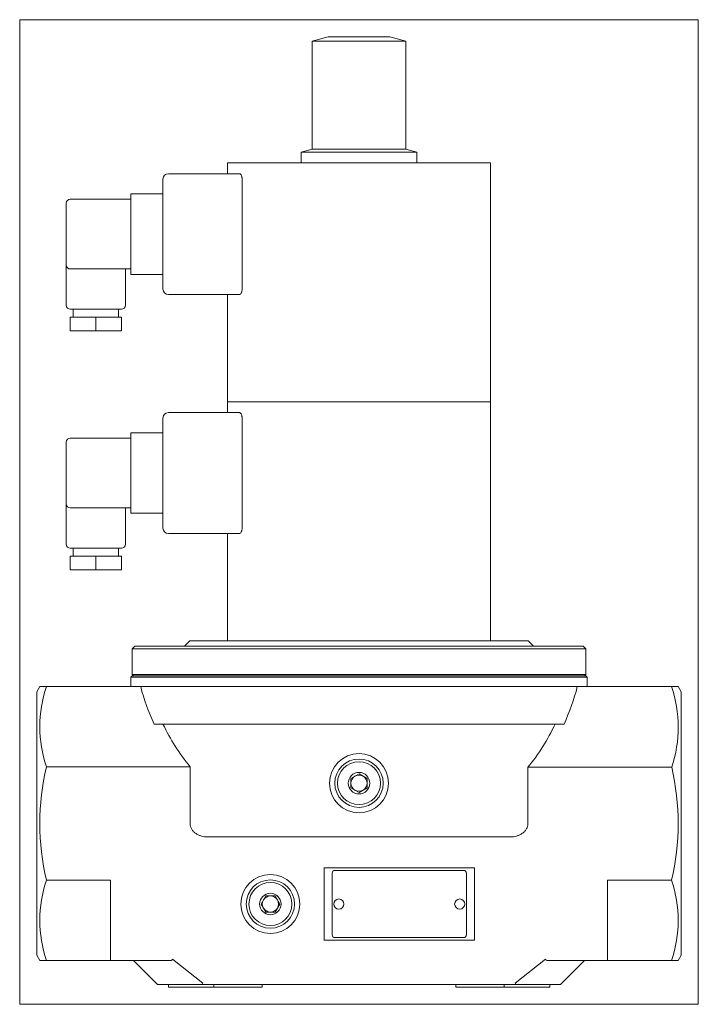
# Model space of a CAD drawing. Extents: x 25 to 278, y 26 to 393.
import ezdxf
from ezdxf.xclip import XClip

# ---------------------------------------------------------------- set-up
doc = ezdxf.new("R2010")
doc.units = 0
doc.header["$LTSCALE"] = 25.4
doc.header["$MEASUREMENT"] = 0
doc.header["$XCLIPFRAME"] = 2
doc.layers.get('0').update_dxf_attribs({"linetype": 'CONTINUOUS'})
for name, color, linetype in [('CEWKA_40-65', 7, 'CONTINUOUS'), ('DV1_DOMYŚLNE', 7, 'CONTINUOUS'), ('K-006GOT_', 7, 'CONTINUOUS'), ('T-026', 7, 'CONTINUOUS'), ('WA_031_01_00_010', 7, 'CONTINUOUS'), ('WA_053_01_00_001', 7, 'CONTINUOUS'), ('WA_053_01_01B_G_', 7, 'CONTINUOUS'), ('WA_148_01_00_005', 7, 'CONTINUOUS')]:
    doc.layers.add(name, color=color, linetype=linetype)

# ---------------------------------------------------------------- blocks, each defined once
blk = doc.blocks.new('SE1')
at = {"layer": 'CEWKA_40-65', "color": 7, "linetype": 'CONTINUOUS', "lineweight": 0}
for p, q in [((102.35, 339.26), (200.35, 339.26)), ((102.35, 339.26), (102.35, 335.26)), ((200.35, 250.26), (200.35, 339.26)), ((80.35, 335.26), (106.84, 335.26)), ((78.35, 292.26), (78.35, 333.26)), ((107.82, 333.26), (107.82, 292.26)), ((66.35, 325.76), (66.35, 327.76)), ((66.35, 327.76), (78.35, 327.76)), ((42.35, 301.26), (42.35, 324.26)), ((43.85, 325.76), (66.35, 325.76)), ((66.35, 299.76), (66.35, 325.76)), ((42.35, 301.26), (42.35, 286.26)), ((66.35, 299.76), (43.85, 299.76)), ((64.35, 286.26), (64.35, 299.76)), ((66.35, 297.76), (66.35, 299.76)), ((78.35, 297.76), (66.35, 297.76)), ((106.84, 290.26), (80.35, 290.26)), ((102.35, 290.26), (102.35, 250.26)), ((43.85, 284.76), (62.85, 284.76)), ((44.85, 284.76), (44.85, 281.76)), ((61.85, 281.76), (61.85, 284.76)), ((43.85, 276.76), (43.85, 281.76)), ((53.35, 281.76), (43.85, 281.76)), ((62.85, 281.76), (53.35, 281.76)), ((53.35, 276.76), (53.35, 281.76)), ((62.85, 276.76), (62.85, 281.76)), ((53.35, 276.76), (43.85, 276.76)), ((62.85, 276.76), (53.35, 276.76)), ((102.35, 250.26), (200.35, 250.26)), ((102.35, 250.26), (102.35, 246.26)), ((102.35, 250.26), (200.35, 250.26)), ((200.35, 161.26), (200.35, 250.26)), ((80.35, 246.26), (106.84, 246.26)), ((78.35, 203.26), (78.35, 244.26)), ((107.82, 244.26), (107.82, 203.26)), ((66.35, 236.76), (66.35, 238.76)), ((66.35, 238.76), (78.35, 238.76)), ((42.35, 212.26), (42.35, 235.26)), ((43.85, 236.76), (66.35, 236.76)), ((66.35, 210.76), (66.35, 236.76)), ((42.35, 212.26), (42.35, 197.26)), ((66.35, 210.76), (43.85, 210.76)), ((64.35, 197.26), (64.35, 210.76)), ((66.35, 208.76), (66.35, 210.76)), ((78.35, 208.76), (66.35, 208.76)), ((106.84, 201.26), (80.35, 201.26)), ((102.35, 201.26), (102.35, 161.26)), ((43.85, 195.76), (62.85, 195.76)), ((44.85, 195.76), (44.85, 192.76)), ((61.85, 192.76), (61.85, 195.76)), ((43.85, 187.76), (43.85, 192.76)), ((53.35, 192.76), (43.85, 192.76)), ((62.85, 192.76), (53.35, 192.76)), ((53.35, 187.76), (53.35, 192.76)), ((62.85, 187.76), (62.85, 192.76)), ((53.35, 187.76), (43.85, 187.76)), ((62.85, 187.76), (53.35, 187.76))]:
    blk.add_line(p, q, dxfattribs=at)
for centre, radius, start, end in [((80.35, 333.26), 2, 90, 180), ((43.85, 324.26), 1.5, 90, 180), ((43.85, 301.26), 1.5, 180, 270), ((80.35, 292.26), 2, 180, 270), ((43.85, 286.26), 1.5, 180, 270), ((62.85, 286.26), 1.5, 270, 360), ((80.35, 244.26), 2, 90, 180), ((43.85, 235.26), 1.5, 90, 180), ((43.85, 212.26), 1.5, 180, 270), ((80.35, 203.26), 2, 180, 270), ((43.85, 197.26), 1.5, 180, 270), ((62.85, 197.26), 1.5, 270, 360)]:
    blk.add_arc(centre, radius, start, end, dxfattribs=at)
for points, knots in [([(107.82, 333.26), (107.82, 333.4), (107.81, 333.53), (107.78, 333.8), (107.76, 333.93), (107.68, 334.3), (107.6, 334.53), (107.46, 334.79), (107.41, 334.87), (107.3, 335.01), (107.25, 335.07), (107.13, 335.16), (107.08, 335.2), (106.96, 335.24), (106.9, 335.26), (106.84, 335.26)], [0, 0, 0, 0, 0.125, 0.125, 0.25, 0.25, 0.5, 0.5, 0.625, 0.625, 0.75, 0.75, 0.875, 0.875, 1, 1, 1, 1]), ([(106.84, 290.26), (106.96, 290.26), (107.08, 290.3), (107.3, 290.49), (107.41, 290.63), (107.55, 290.9), (107.59, 291), (107.67, 291.21), (107.71, 291.33), (107.76, 291.58), (107.78, 291.71), (107.81, 291.98), (107.82, 292.12), (107.82, 292.26)], [0, 0, 0, 0, 0.25, 0.25, 0.5, 0.5, 0.625, 0.625, 0.75, 0.75, 0.875, 0.875, 1, 1, 1, 1]), ([(107.82, 244.26), (107.82, 244.4), (107.81, 244.53), (107.78, 244.8), (107.76, 244.93), (107.68, 245.3), (107.6, 245.53), (107.46, 245.79), (107.41, 245.87), (107.3, 246.01), (107.25, 246.07), (107.13, 246.16), (107.08, 246.2), (106.96, 246.24), (106.9, 246.26), (106.84, 246.26)], [0, 0, 0, 0, 0.125, 0.125, 0.25, 0.25, 0.5, 0.5, 0.625, 0.625, 0.75, 0.75, 0.875, 0.875, 1, 1, 1, 1]), ([(106.84, 201.26), (106.96, 201.26), (107.08, 201.3), (107.3, 201.49), (107.41, 201.63), (107.55, 201.9), (107.59, 202), (107.67, 202.21), (107.71, 202.33), (107.76, 202.58), (107.78, 202.71), (107.81, 202.98), (107.82, 203.12), (107.82, 203.26)], [0, 0, 0, 0, 0.25, 0.25, 0.5, 0.5, 0.625, 0.625, 0.75, 0.75, 0.875, 0.875, 1, 1, 1, 1])]:
    blk.add_open_spline(points, degree=3, knots=knots, dxfattribs=at)
at = {"layer": 'DV1_DOMYŚLNE', "color": 7, "linetype": 'CONTINUOUS', "lineweight": 0}
for p, q in [((81.91, 42.68), (93.23, 33.8)), ((220.79, 42.68), (209.46, 33.8))]:
    blk.add_line(p, q, dxfattribs=at)
at = {"layer": 'K-006GOT_', "color": 7, "linetype": 'CONTINUOUS', "lineweight": 0}
for centre in [(143.85, 63.26), (188.85, 63.26)]:
    blk.add_circle(centre, 1.89, dxfattribs=at)
at = {"layer": 'T-026', "color": 7, "linetype": 'CONTINUOUS', "lineweight": 0}
for p, q in [((141.35, 74.76), (141.35, 51.76)), ((190.35, 75.76), (142.35, 75.76)), ((191.35, 51.76), (191.35, 74.76)), ((142.35, 50.76), (190.35, 50.76))]:
    blk.add_line(p, q, dxfattribs=at)
for centre, start, end in [((142.35, 74.76), 90, 180), ((190.35, 74.76), 0, 90), ((142.35, 51.76), 180, 270), ((190.35, 51.76), 270, 360)]:
    blk.add_arc(centre, 1, start, end, dxfattribs=at)
at = {"layer": 'WA_031_01_00_010', "color": 7, "linetype": 'CONTINUOUS', "lineweight": 0}
for p, q in [((148.35, 109.99), (151.35, 111.72)), ((151.35, 111.72), (154.35, 109.99)), ((148.35, 106.52), (148.35, 109.99)), ((151.35, 104.79), (148.35, 106.52)), ((154.35, 106.52), (151.35, 104.79)), ((154.35, 109.99), (154.35, 106.52)), ((114.88, 63.26), (116.62, 66.26)), ((116.62, 66.26), (120.08, 66.26)), ((120.08, 66.26), (121.81, 63.26)), ((116.62, 60.26), (114.88, 63.26)), ((121.81, 63.26), (120.08, 60.26)), ((120.08, 60.26), (116.62, 60.26))]:
    blk.add_line(p, q, dxfattribs=at)
for centre, radius in [((151.35, 108.26), 9), ((151.35, 108.26), 8), ((151.35, 108.26), 4), ((118.35, 63.26), 9), ((118.35, 63.26), 8), ((118.35, 63.26), 4)]:
    blk.add_circle(centre, radius, dxfattribs=at)
for centre, start, end in [((151.35, 108.26), 120, 180), ((151.35, 108.26), 60, 120), ((151.35, 108.26), 0, 60), ((151.35, 108.26), 180, 240), ((151.35, 108.26), 300, 360), ((151.35, 108.26), 240, 300), ((118.35, 63.26), 90, 150), ((118.35, 63.26), 30, 90), ((118.35, 63.26), 150, 210), ((118.35, 63.26), 330, 30), ((118.35, 63.26), 210, 270), ((118.35, 63.26), 270, 330)]:
    blk.add_arc(centre, 3, start, end, dxfattribs=at)
at = {"layer": 'WA_053_01_00_001', "color": 7, "linetype": 'CONTINUOUS', "lineweight": 0}
for p, q in [((67.85, 159.26), (66.85, 158.26)), ((66.85, 158.26), (235.85, 158.26)), ((66.85, 158.26), (66.85, 148.76)), ((234.85, 159.26), (67.85, 159.26)), ((88.35, 161.26), (86.35, 159.26)), ((214.35, 161.26), (88.35, 161.26)), ((216.35, 159.26), (214.35, 161.26)), ((235.85, 158.26), (234.85, 159.26)), ((235.85, 148.76), (235.85, 158.26)), ((235.85, 148.76), (66.85, 148.76)), ((66.85, 148.76), (67.35, 148.26)), ((235.35, 148.26), (235.85, 148.76))]:
    blk.add_line(p, q, dxfattribs=at)
at = {"layer": 'WA_053_01_01B_G_', "color": 7, "linetype": 'CONTINUOUS', "lineweight": 0}
for p, q in [((66.85, 148.26), (66.35, 147.76)), ((66.35, 147.76), (66.35, 144.26)), ((66.35, 147.76), (236.35, 147.76)), ((235.85, 148.26), (66.85, 148.26)), ((236.35, 147.76), (235.85, 148.26)), ((236.35, 144.26), (236.35, 147.76)), ((32.5, 144.26), (31.35, 142.26)), ((34.93, 144.26), (32.5, 144.26)), ((69.02, 144.26), (34.93, 144.26)), ((69.02, 144.26), (233.68, 144.26)), ((233.68, 144.26), (267.77, 144.26)), ((267.77, 144.26), (270.19, 144.26)), ((271.35, 142.26), (270.19, 144.26)), ((31.35, 142.26), (31.35, 44.26)), ((271.35, 142.26), (271.35, 44.26)), ((75.05, 130.26), (227.7, 130.26)), ((88.42, 114.38), (34.93, 114.38)), ((88.42, 114.38), (88.42, 93.26)), ((214.28, 114.17), (267.81, 114.17)), ((214.28, 93.26), (214.28, 114.17)), ((207.7, 88.26), (95, 88.26)), ((138.35, 49.76), (138.35, 76.76)), ((138.35, 76.76), (194.35, 76.76)), ((194.35, 76.76), (194.35, 49.76)), ((58.85, 72.13), (34.93, 72.13)), ((58.85, 47.26), (58.85, 72.13)), ((243.85, 72.13), (267.77, 72.13)), ((243.85, 47.26), (243.85, 72.13)), ((194.35, 49.76), (138.35, 49.76)), ((31.35, 44.26), (32.5, 42.26)), ((58.85, 42.26), (58.85, 47.26)), ((243.85, 47.26), (243.85, 42.26)), ((270.19, 42.26), (271.35, 44.26)), ((34.93, 42.26), (32.5, 42.26)), ((58.85, 42.26), (34.93, 42.26)), ((81.06, 42.26), (58.85, 42.26)), ((67.35, 42.26), (76.35, 33.26)), ((243.85, 42.26), (221.63, 42.26)), ((226.35, 33.26), (235.35, 42.26)), ((243.85, 42.26), (267.77, 42.26)), ((267.77, 42.26), (270.19, 42.26)), ((76.35, 33.26), (92.11, 33.26)), ((80.35, 33.26), (80.35, 32.26)), ((97.27, 33.26), (92.11, 33.26)), ((97.27, 32.26), (97.27, 33.26)), ((97.27, 33.26), (115.35, 33.26)), ((115.35, 32.26), (115.35, 33.26)), ((187.35, 33.26), (115.35, 33.26)), ((187.35, 33.26), (205.43, 33.26)), ((187.35, 32.26), (187.35, 33.26)), ((205.43, 32.26), (205.43, 33.26)), ((210.59, 33.26), (205.43, 33.26)), ((210.59, 33.26), (226.35, 33.26)), ((222.35, 32.26), (222.35, 33.26)), ((80.35, 32.26), (97.27, 32.26)), ((115.35, 32.26), (97.27, 32.26)), ((205.43, 32.26), (187.35, 32.26)), ((205.43, 32.26), (222.35, 32.26))]:
    blk.add_line(p, q, dxfattribs=at)
for centre in [(151.35, 108.26), (118.35, 63.26)]:
    blk.add_circle(centre, 11, dxfattribs=at)
for centre, radius, start, end in [((79.96, 129.32), 47.45, 161.6491, 198.3509), ((151.35, 165.38), 84, 194.5655, 204.7181), ((222.5, 129.14), 47.73, 341.7159, 18.4599), ((151.35, 165.38), 81, 205.6988, 219.0228), ((125.97, 93.26), 93.46, 166.936, 193.064), ((176.79, 93.25), 93.4, 346.931, 12.9432), ((79.96, 57.19), 47.45, 161.6491, 198.3509), ((222.74, 57.19), 47.45, 341.6491, 18.3509)]:
    blk.add_arc(centre, radius, start, end, dxfattribs=at)
for major_axis, start_param, end_param in [((0, -84.59), 1.140664, 1.31658), ((0, -81.57), 0.88972, 1.123605)]:
    blk.add_ellipse((151.35, 165.53), major_axis=major_axis, ratio=0.993025, start_param=start_param, end_param=end_param, dxfattribs=at)
for points, knots in [([(95, 88.26), (94.24, 88.26), (93.48, 88.35), (92.38, 88.65), (92.01, 88.78), (91.32, 89.08), (90.98, 89.26), (90.51, 89.58), (90.35, 89.69), (90.05, 89.93), (89.91, 90.06), (89.64, 90.33), (89.51, 90.47), (89.27, 90.76), (89.16, 90.92), (88.86, 91.41), (88.7, 91.75), (88.48, 92.49), (88.42, 92.87), (88.42, 93.26)], [0, 0, 0, 0, 0.25, 0.25, 0.375, 0.375, 0.5, 0.5, 0.5625, 0.5625, 0.625, 0.625, 0.6875, 0.6875, 0.75, 0.75, 0.875, 0.875, 1, 1, 1, 1]), ([(214.28, 93.26), (214.28, 92.87), (214.22, 92.49), (214.06, 91.95), (213.99, 91.76), (213.83, 91.42), (213.74, 91.25), (213.44, 90.76), (213.19, 90.46), (212.79, 90.06), (212.64, 89.93), (212.35, 89.69), (212.19, 89.58), (211.71, 89.26), (211.38, 89.08), (210.68, 88.78), (210.32, 88.65), (209.22, 88.35), (208.46, 88.26), (207.7, 88.26)], [0, 0, 0, 0, 0.125, 0.125, 0.1875, 0.1875, 0.25, 0.25, 0.375, 0.375, 0.4375, 0.4375, 0.5, 0.5, 0.625, 0.625, 0.75, 0.75, 1, 1, 1, 1]), ([(81.91, 42.68), (81.85, 42.53), (81.75, 42.42), (81.53, 42.32), (81.44, 42.3), (81.26, 42.26), (81.17, 42.26), (81.06, 42.26)], [0, 0, 0, 0, 0.5, 0.5, 0.75, 0.75, 1, 1, 1, 1]), ([(221.63, 42.26), (221.43, 42.26), (221.25, 42.29), (221.03, 42.39), (220.96, 42.43), (220.86, 42.54), (220.82, 42.6), (220.79, 42.68)], [0, 0, 0, 0, 0.5, 0.5, 0.75, 0.75, 1, 1, 1, 1]), ([(92.11, 33.26), (92.38, 33.26), (92.62, 33.29), (93.02, 33.46), (93.17, 33.6), (93.23, 33.8)], [0, 0, 0, 0, 0.5, 0.5, 1, 1, 1, 1]), ([(209.46, 33.8), (209.53, 33.6), (209.68, 33.46), (210.07, 33.29), (210.32, 33.26), (210.59, 33.26)], [0, 0, 0, 0, 0.5, 0.5, 1, 1, 1, 1])]:
    blk.add_open_spline(points, degree=3, knots=knots, dxfattribs=at)
at = {"layer": 'WA_148_01_00_005', "color": 7, "linetype": 'CONTINUOUS', "lineweight": 0}
for p, q in [((139.85, 386.26), (133.85, 384.65)), ((139.85, 386.26), (162.85, 386.26)), ((168.85, 384.65), (162.85, 386.26)), ((133.85, 384.65), (168.85, 384.65)), ((133.85, 384.65), (133.85, 344.33)), ((168.85, 344.33), (168.85, 384.65)), ((133.85, 344.33), (129.85, 343.26)), ((129.85, 343.26), (129.85, 339.26)), ((129.85, 343.26), (172.85, 343.26)), ((133.85, 344.33), (168.85, 344.33)), ((172.85, 343.26), (168.85, 344.33)), ((172.85, 339.26), (172.85, 343.26))]:
    blk.add_line(p, q, dxfattribs=at)

msp = doc.modelspace()

# ---------------------------------------------------------------- block references
at = {"color": 0, "lineweight": 0}
ref = msp.add_blockref('SE1', (0, 0), dxfattribs=at)
XClip(ref).set_block_clipping_path([(24.9987235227, 25.9062392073), (277.6987181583, 392.6062413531)])
ref.dxf.unprotected_set("ltscale", 0)

doc.saveas('drawing.dxf')
